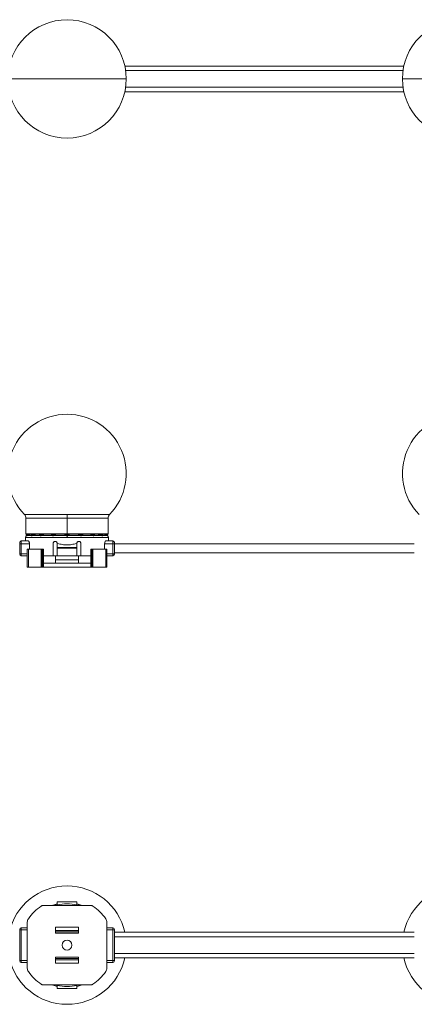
# Model space of a CAD drawing. Header units: millimetres. Extents: x -458 to 1924, y -69 to 431.
# Tile 18 of 49: x 90 to 290, y -69 to 430. Entities that reach past the tile are written whole.
import ezdxf

# ---------------------------------------------------------------- set-up
doc = ezdxf.new("R2010")
doc.units = ezdxf.units.MM

# ---------------------------------------------------------------- blocks, each defined once
blk = doc.blocks.new('Drawing View1')
at = {"color": 7, "linetype": 'Continuous', "lineweight": 18}
for p, q in [((340.71, 6.5), (199.29, 6.5)), ((170, 0), (140, 0)), ((170, 0), (200, 0)), ((199.7, 4.25), (340.3, 4.25)), ((370, 0), (340, 0)), ((199.7, -4.25), (340.3, -4.25)), ((199.29, -6.5), (340.71, -6.5))]:
    blk.add_line(p, q, dxfattribs=at)
for centre, start, end in [((170, 0), 0, 180), ((370, 0), 0, 180), ((170, 0), 270, 0), ((170, 0), 180, 270), ((370, 0), 180, 270)]:
    blk.add_arc(centre, 30, start, end, dxfattribs=at)
blk = doc.blocks.new('Drawing View2')
at = {"color": 7, "linetype": 'Continuous', "lineweight": 18}
for p, q in [((179.12, 1.74), (157.55, 1.74)), ((158.25, 0), (158.25, -7.95)), ((179.12, 0), (158.25, 0)), ((200.7, 1.74), (179.12, 1.74)), ((179.12, 0), (179.12, 1.74)), ((179.12, 0), (179.12, -7.95)), ((200, 0), (179.12, 0)), ((200, -7.95), (200, 0)), ((158.12, -9.92), (158.12, -11.62)), ((179.12, -9.92), (158.12, -9.92)), ((179.12, -7.95), (158.25, -7.95)), ((158.85, -8.15), (158.41, -8.89)), ((158.65, -8.89), (158.41, -8.89)), ((158.45, -8.15), (179.12, -8.15)), ((158.96, -8.89), (158.67, -9.01)), ((160.97, -8.89), (158.96, -8.89)), ((165.48, -8.89), (161.53, -8.89)), ((171.63, -8.89), (166.07, -8.89)), ((173.18, -8.15), (172.23, -8.71)), ((178.69, -8.89), (172.31, -8.89)), ((179.12, -7.95), (179.12, -8.15)), ((200, -7.95), (179.12, -7.95)), ((179.12, -8.15), (199.8, -8.15)), ((200.12, -9.92), (179.12, -9.92)), ((179.12, -8.77), (179.12, -9.02)), ((179.12, -9.92), (179.12, -9.02)), ((185.94, -8.89), (179.56, -8.89)), ((185.08, -8.15), (186.02, -8.71)), ((192.18, -8.89), (186.62, -8.89)), ((196.72, -8.89), (192.77, -8.89)), ((199.29, -8.89), (197.28, -8.89)), ((199.58, -9.01), (199.29, -8.89)), ((199.4, -8.15), (199.84, -8.89)), ((199.84, -8.89), (199.6, -8.89)), ((200.12, -11.62), (200.12, -9.92)), ((155.12, -13.12), (155.12, -12.42)), ((155.12, -13.12), (155.93, -13.12)), ((155.12, -18.12), (155.12, -13.12)), ((155.93, -13.12), (155.93, -11.62)), ((155.93, -11.62), (159.43, -11.62)), ((155.93, -18.12), (155.93, -13.12)), ((155.93, -13.12), (160.06, -13.12)), ((160.06, -15.87), (160.06, -13.12)), ((172.12, -12.87), (172.12, -19.12)), ((174.12, -12.87), (174.33, -12.87)), ((174.12, -14.87), (174.12, -12.87)), ((184.12, -14.87), (174.12, -14.87)), ((174.12, -15.37), (174.12, -14.87)), ((183.92, -12.87), (184.12, -12.87)), ((184.12, -12.87), (184.12, -14.87)), ((184.12, -15.37), (184.12, -14.87)), ((186.12, -19.12), (186.12, -12.87)), ((198.19, -15.87), (198.19, -13.12)), ((198.19, -13.12), (202.32, -13.12)), ((198.82, -11.62), (202.32, -11.62)), ((202.32, -11.62), (202.32, -13.12)), ((203.12, -13.12), (202.32, -13.12)), ((202.32, -13.12), (202.32, -18.12)), ((203.12, -12.42), (203.12, -13.12)), ((203.12, -13.12), (355.12, -13.12)), ((203.12, -13.12), (203.12, -18.12)), ((155.12, -18.12), (155.12, -18.32)), ((155.12, -18.12), (155.93, -18.12)), ((155.93, -19.12), (155.93, -18.12)), ((155.93, -18.12), (158.97, -18.12)), ((158.97, -19.12), (155.93, -19.12)), ((158.97, -15.87), (158.97, -24.87)), ((159.52, -15.87), (158.97, -15.87)), ((159.52, -15.87), (159.52, -24.87)), ((166.04, -15.87), (159.52, -15.87)), ((166.04, -15.87), (166.04, -24.87)), ((166.35, -15.87), (166.04, -15.87)), ((166.35, -15.87), (166.35, -24.87)), ((166.67, -15.87), (166.35, -15.87)), ((166.67, -15.87), (166.67, -22.87)), ((166.77, -19.12), (166.77, -22.87)), ((167.13, -15.87), (167.13, -22.87)), ((167.13, -19.12), (172.12, -19.12)), ((174.12, -19.12), (172.12, -19.12)), ((173.32, -21.17), (173.32, -19.12)), ((184.12, -15.37), (174.12, -15.37)), ((174.12, -19.12), (174.12, -15.37)), ((174.12, -19.12), (184.12, -19.12)), ((184.12, -15.37), (184.12, -19.12)), ((186.12, -19.12), (184.12, -19.12)), ((184.93, -21.17), (184.93, -19.12)), ((186.12, -19.12), (191.12, -19.12)), ((191.12, -15.87), (191.12, -22.87)), ((191.48, -19.12), (191.48, -22.87)), ((191.58, -15.87), (191.58, -22.87)), ((191.58, -15.87), (191.9, -15.87)), ((191.9, -15.87), (191.9, -24.87)), ((191.9, -15.87), (192.21, -15.87)), ((192.21, -15.87), (192.21, -24.87)), ((192.21, -15.87), (198.73, -15.87)), ((198.73, -15.87), (198.73, -24.87)), ((198.73, -15.87), (199.28, -15.87)), ((199.28, -15.87), (199.28, -24.87)), ((202.32, -18.12), (199.28, -18.12)), ((202.32, -19.12), (199.28, -19.12)), ((202.32, -18.12), (202.32, -19.12)), ((203.12, -18.12), (202.32, -18.12)), ((203.12, -17.62), (355.12, -17.62)), ((203.12, -18.12), (203.12, -18.32)), ((159.52, -24.87), (158.97, -24.87)), ((166.04, -24.87), (159.52, -24.87)), ((166.35, -24.87), (166.04, -24.87)), ((166.67, -24.87), (166.35, -24.87)), ((166.67, -22.87), (166.67, -24.87)), ((167.14, -22.87), (166.67, -22.87)), ((167.14, -24.87), (166.67, -24.87)), ((167.14, -22.87), (167.14, -24.87)), ((191.11, -22.87), (167.14, -22.87)), ((191.11, -24.87), (167.14, -24.87)), ((173.32, -21.17), (184.93, -21.17)), ((173.32, -22.87), (173.32, -21.17)), ((184.93, -22.87), (184.93, -21.17)), ((191.11, -22.87), (191.11, -24.87)), ((191.11, -22.87), (191.58, -22.87)), ((191.11, -24.87), (191.58, -24.87)), ((191.58, -22.87), (191.58, -24.87)), ((191.58, -24.87), (191.9, -24.87)), ((191.9, -24.87), (192.21, -24.87)), ((192.21, -24.87), (198.73, -24.87)), ((198.73, -24.87), (199.28, -24.87))]:
    blk.add_line(p, q, dxfattribs=at)
for centre, radius, start, end in [((179.12, 22.58), 30, 90, 224.009), ((179.12, 22.58), 30, 315.991, 90), ((379.13, 22.58), 30, 90, 224.009), ((155.75, 0), 2.5, 0, 44.009), ((202.5, 0), 2.5, 135.991, 180), ((160.12, -9.92), 2, 149.0362, 180), ((158.45, -7.95), 0.2, 180, 270), ((159.04, -9.16), 0.47, 100.9672, 144.8077), ((159.1, -9.24), 0.5, 109.1019, 153.0969), ((159.1, -9.22), 0.482, 109.3625, 154.2596), ((159.37, -9.11), 0.464, 111.8132, 151.3198), ((161.4, -9.24), 0.556, 101.6448, 140.4638), ((161.53, -9.22), 0.489, 111.492, 154.5199), ((161.55, -9.13), 0.399, 113.9413, 162.016), ((161.88, -9.02), 0.374, 116.4592, 160.1268), ((165.92, -9.26), 0.575, 104.4162, 140.4213), ((166.07, -9.21), 0.506, 114.2513, 153.2837), ((166.2, -8.92), 0.248, 134.0214, 187.8098), ((166.3, -8.86), 0.235, 136.7077, 188.1385), ((172.07, -9.21), 0.543, 110.8768, 144.3208), ((172.24, -9.18), 0.521, 122.0688, 155.3334), ((179.2, -9.17), 0.582, 126.5982, 151.6209), ((179.05, -9.17), 0.582, 28.3791, 53.4018), ((186.01, -9.18), 0.521, 24.6665, 57.9313), ((186.18, -9.21), 0.543, 35.6794, 69.1233), ((191.95, -8.86), 0.235, 351.8615, 43.2923), ((192.05, -8.92), 0.248, 352.1904, 45.9787), ((192.18, -9.21), 0.506, 26.7162, 65.7487), ((192.33, -9.26), 0.575, 39.5788, 75.5838), ((196.37, -9.02), 0.374, 19.8732, 63.5408), ((196.7, -9.13), 0.399, 17.9841, 66.0586), ((196.72, -9.22), 0.489, 25.4801, 68.508), ((196.85, -9.24), 0.556, 39.5362, 78.3552), ((198.88, -9.11), 0.464, 28.6802, 68.1868), ((199.21, -9.16), 0.47, 35.1923, 79.0329), ((199.15, -9.22), 0.482, 25.7404, 70.6374), ((199.15, -9.24), 0.5, 26.9031, 70.898), ((199.8, -7.95), 0.2, 270, 0), ((198.12, -9.92), 2, 0, 30.9638), ((155.93, -12.42), 0.8, 90, 180), ((202.32, -12.42), 0.8, 0, 90), ((155.93, -18.32), 0.8, 180, 270), ((202.32, -18.32), 0.8, 270, 0)]:
    blk.add_arc(centre, radius, start, end, dxfattribs=at)
for points, knots in [([(158.65, -9.01), (158.64, -9), (158.63, -8.98), (158.65, -8.92), (158.65, -8.89)], [0, 0, 0, 0, 0.5520112, 1, 1, 1, 1]), ([(158.65, -8.89), (158.68, -8.8), (158.75, -8.61), (158.91, -8.31), (158.99, -8.15)], [0, 0, 0, 0, 0.468096, 1, 1, 1, 1]), ([(158.67, -9.01), (158.66, -9.01), (158.66, -9.02), (158.65, -9.02), (158.65, -9.01)], [0, 0, 0, 0, 0.560051, 1, 1, 1, 1]), ([(159.84, -8.15), (159.75, -8.25), (159.5, -8.53), (159.16, -8.67), (158.93, -8.77)], [0, 0, 0, 0, 0.348264, 1, 1, 1, 1]), ([(158.93, -8.77), (158.93, -8.76), (158.92, -8.75), (158.94, -8.72), (158.95, -8.7)], [0, 0, 0, 0, 0.543645, 1, 1, 1, 1]), ([(158.94, -8.77), (158.94, -8.77), (158.94, -8.77), (158.93, -8.77), (158.93, -8.77)], [0, 0, 0, 0, 0.560002, 1, 1, 1, 1]), ([(159.84, -8.15), (159.76, -8.24), (159.52, -8.52), (159.17, -8.67), (158.94, -8.77)], [0, 0, 0, 0, 0.322153, 1, 1, 1, 1]), ([(159.19, -8.68), (159.14, -8.7), (159.05, -8.73), (158.98, -8.76), (158.94, -8.77)], [0, 0, 0, 0, 0.534048, 1, 1, 1, 1]), ([(158.95, -8.7), (158.97, -8.66), (159.01, -8.58), (159.12, -8.4), (159.21, -8.24), (159.27, -8.15)], [0, 0, 0, 0, 0.282717, 0.578892, 1, 1, 1, 1]), ([(160.33, -8.15), (160.24, -8.22), (160.01, -8.41), (159.68, -8.59), (159.3, -8.77), (159.08, -8.85), (158.96, -8.89)], [0, 0, 0, 0, 0.139887, 0.360724, 0.634704, 1, 1, 1, 1]), ([(160.25, -8.15), (160.19, -8.19), (159.71, -8.55), (159.43, -8.62), (159.19, -8.68)], [0, 0, 0, 0, 0.1226787, 1, 1, 1, 1]), ([(160.97, -8.89), (160.95, -8.84), (160.91, -8.72), (160.93, -8.46), (160.99, -8.25), (161.02, -8.15)], [0, 0, 0, 0, 0.306278, 0.66202, 1, 1, 1, 1]), ([(161.08, -9.01), (161.06, -9), (161, -8.98), (160.98, -8.92), (160.97, -8.89)], [0, 0, 0, 0, 0.530896, 1, 1, 1, 1]), ([(161.17, -9.01), (161.16, -9.01), (161.12, -9.02), (161.1, -9.01), (161.08, -9.01)], [0, 0, 0, 0, 0.560194, 1, 1, 1, 1]), ([(161.53, -8.89), (161.46, -8.91), (161.34, -8.95), (161.23, -8.99), (161.17, -9.01)], [0, 0, 0, 0, 0.555292, 1, 1, 1, 1]), ([(161.29, -8.7), (161.28, -8.66), (161.28, -8.58), (161.31, -8.4), (161.37, -8.24), (161.4, -8.15)], [0, 0, 0, 0, 0.282619, 0.578744, 1, 1, 1, 1]), ([(161.35, -8.77), (161.33, -8.76), (161.3, -8.75), (161.29, -8.72), (161.29, -8.7)], [0, 0, 0, 0, 0.5231365, 1, 1, 1, 1]), ([(162.15, -8.15), (162.13, -8.18), (162.04, -8.32), (161.78, -8.55), (161.51, -8.68), (161.35, -8.77)], [0, 0, 0, 0, 0.115872, 0.449721, 1, 1, 1, 1]), ([(161.39, -8.76), (161.38, -8.77), (161.37, -8.77), (161.35, -8.77), (161.35, -8.77)], [0, 0, 0, 0, 0.560007, 1, 1, 1, 1]), ([(162.19, -8.15), (162.16, -8.18), (162.07, -8.31), (161.82, -8.55), (161.55, -8.68), (161.39, -8.76)], [0, 0, 0, 0, 0.113271, 0.448095, 1, 1, 1, 1]), ([(161.72, -8.68), (161.66, -8.7), (161.54, -8.73), (161.44, -8.75), (161.39, -8.76)], [0, 0, 0, 0, 0.554562, 1, 1, 1, 1]), ([(163.41, -8.15), (163.38, -8.18), (163.17, -8.35), (162.76, -8.5), (162.16, -8.73), (161.76, -8.83), (161.53, -8.89)], [0, 0, 0, 0, 0.048891, 0.310078, 0.599133, 1, 1, 1, 1]), ([(163.26, -8.15), (163.23, -8.16), (162.66, -8.49), (162.18, -8.59), (161.72, -8.68)], [0, 0, 0, 0, 0.044719, 1, 1, 1, 1]), ([(165.48, -8.89), (165.42, -8.84), (165.31, -8.72), (165.23, -8.46), (165.23, -8.25), (165.23, -8.15)], [0, 0, 0, 0, 0.303764, 0.654764, 1, 1, 1, 1]), ([(165.61, -8.99), (165.58, -8.97), (165.53, -8.95), (165.49, -8.91), (165.48, -8.89)], [0, 0, 0, 0, 0.579744, 1, 1, 1, 1]), ([(165.95, -8.95), (165.89, -8.97), (165.8, -9.01), (165.69, -9.01), (165.64, -9), (165.61, -8.99)], [0, 0, 0, 0, 0.4821932, 0.7402634, 1, 1, 1, 1]), ([(165.78, -8.7), (165.75, -8.66), (165.7, -8.58), (165.65, -8.4), (165.66, -8.24), (165.67, -8.15)], [0, 0, 0, 0, 0.2826116, 0.5787268, 1, 1, 1, 1]), ([(165.86, -8.75), (165.84, -8.75), (165.81, -8.73), (165.79, -8.71), (165.78, -8.7)], [0, 0, 0, 0, 0.574767, 1, 1, 1, 1]), ([(166.46, -8.15), (166.45, -8.18), (166.39, -8.3), (166.2, -8.53), (165.99, -8.67), (165.86, -8.75)], [0, 0, 0, 0, 0.0905255, 0.4283247, 1, 1, 1, 1]), ([(166.02, -8.74), (165.99, -8.75), (165.93, -8.77), (165.88, -8.76), (165.86, -8.75)], [0, 0, 0, 0, 0.5416872, 1, 1, 1, 1]), ([(166.07, -8.89), (166.04, -8.9), (166.01, -8.92), (165.97, -8.94), (165.95, -8.95)], [0, 0, 0, 0, 0.5583762, 1, 1, 1, 1]), ([(166.59, -8.15), (166.58, -8.17), (166.52, -8.29), (166.34, -8.51), (166.14, -8.65), (166.02, -8.74)], [0, 0, 0, 0, 0.071997, 0.416313, 1, 1, 1, 1]), ([(166.13, -8.7), (166.11, -8.7), (166.07, -8.72), (166.04, -8.73), (166.02, -8.74)], [0, 0, 0, 0, 0.557314, 1, 1, 1, 1]), ([(167.5, -8.15), (167.32, -8.27), (166.86, -8.58), (166.37, -8.77), (166.07, -8.89)], [0, 0, 0, 0, 0.37174, 1, 1, 1, 1]), ([(167.26, -8.15), (167.16, -8.21), (166.79, -8.44), (166.41, -8.59), (166.13, -8.7)], [0, 0, 0, 0, 0.255256, 1, 1, 1, 1]), ([(171.63, -8.89), (171.51, -8.8), (171.25, -8.61), (171.16, -8.31), (171.11, -8.15)], [0, 0, 0, 0, 0.465818, 1, 1, 1, 1]), ([(171.88, -8.7), (171.83, -8.66), (171.73, -8.58), (171.62, -8.4), (171.58, -8.24), (171.56, -8.15)], [0, 0, 0, 0, 0.282713, 0.578886, 1, 1, 1, 1]), ([(171.76, -8.97), (171.74, -8.95), (171.69, -8.93), (171.65, -8.9), (171.63, -8.89)], [0, 0, 0, 0, 0.55931, 1, 1, 1, 1]), ([(172.31, -8.89), (172.26, -8.92), (172.17, -8.97), (172.02, -9), (171.88, -9), (171.8, -8.98), (171.76, -8.97)], [0, 0, 0, 0, 0.273675, 0.544486, 0.766897, 1, 1, 1, 1]), ([(171.96, -8.74), (171.95, -8.74), (171.92, -8.72), (171.89, -8.71), (171.88, -8.7)], [0, 0, 0, 0, 0.555851, 1, 1, 1, 1]), ([(172.29, -8.15), (172.27, -8.22), (172.19, -8.5), (172.06, -8.64), (171.96, -8.74)], [0, 0, 0, 0, 0.273504, 1, 1, 1, 1]), ([(172.23, -8.71), (172.2, -8.72), (172.16, -8.74), (172.09, -8.76), (172.02, -8.76), (171.98, -8.75), (171.96, -8.74)], [0, 0, 0, 0, 0.255573, 0.503234, 0.749597, 1, 1, 1, 1]), ([(172.5, -8.15), (172.48, -8.22), (172.41, -8.47), (172.3, -8.61), (172.23, -8.71)], [0, 0, 0, 0, 0.257868, 1, 1, 1, 1]), ([(172.31, -8.89), (172.29, -8.84), (172.24, -8.76), (172.23, -8.73), (172.23, -8.71)], [0, 0, 0, 0, 0.5592992, 1, 1, 1, 1]), ([(173.52, -8.15), (173.34, -8.29), (172.97, -8.58), (172.53, -8.78), (172.31, -8.89)], [0, 0, 0, 0, 0.482432, 1, 1, 1, 1]), ([(177.96, -8.15), (177.97, -8.18), (178.02, -8.29), (178.17, -8.5), (178.39, -8.73), (178.6, -8.84), (178.69, -8.89)], [0, 0, 0, 0, 0.087551, 0.374618, 0.728459, 1, 1, 1, 1]), ([(178.37, -8.15), (178.41, -8.24), (178.49, -8.4), (178.66, -8.58), (178.79, -8.66), (178.85, -8.7)], [0, 0, 0, 0, 0.4214293, 0.7175146, 1, 1, 1, 1]), ([(178.69, -8.89), (178.76, -8.93), (178.9, -9), (179.05, -9.01), (179.12, -9.02)], [0, 0, 0, 0, 0.54913, 1, 1, 1, 1]), ([(178.85, -8.7), (178.9, -8.72), (178.98, -8.76), (179.08, -8.77), (179.12, -8.77)], [0, 0, 0, 0, 0.511372, 1, 1, 1, 1]), ([(179.12, -8.77), (179.16, -8.77), (179.22, -8.76), (179.31, -8.74), (179.36, -8.72), (179.4, -8.7)], [0, 0, 0, 0, 0.325553, 0.611247, 1, 1, 1, 1]), ([(179.12, -9.02), (179.18, -9.01), (179.27, -9.01), (179.42, -8.96), (179.51, -8.92), (179.56, -8.89)], [0, 0, 0, 0, 0.3329763, 0.6197469, 1, 1, 1, 1]), ([(179.4, -8.7), (179.46, -8.66), (179.59, -8.58), (179.76, -8.4), (179.84, -8.24), (179.88, -8.15)], [0, 0, 0, 0, 0.282689, 0.578819, 1, 1, 1, 1]), ([(179.56, -8.89), (179.67, -8.83), (179.89, -8.71), (180.14, -8.45), (180.24, -8.24), (180.28, -8.15)], [0, 0, 0, 0, 0.327806, 0.696077, 1, 1, 1, 1]), ([(184.74, -8.15), (184.89, -8.28), (185.26, -8.57), (185.69, -8.77), (185.94, -8.89)], [0, 0, 0, 0, 0.428836, 1, 1, 1, 1]), ([(186.02, -8.71), (185.95, -8.61), (185.84, -8.47), (185.77, -8.22), (185.75, -8.15)], [0, 0, 0, 0, 0.741883, 1, 1, 1, 1]), ([(186.02, -8.71), (186.02, -8.73), (186, -8.77), (185.96, -8.85), (185.94, -8.89)], [0, 0, 0, 0, 0.5592821, 1, 1, 1, 1]), ([(185.94, -8.89), (185.99, -8.92), (186.08, -8.97), (186.23, -9), (186.37, -9), (186.45, -8.98), (186.49, -8.97)], [0, 0, 0, 0, 0.273593, 0.542673, 0.764584, 1, 1, 1, 1]), ([(186.29, -8.74), (186.19, -8.64), (186.06, -8.5), (185.98, -8.23), (185.96, -8.15)], [0, 0, 0, 0, 0.706167, 1, 1, 1, 1]), ([(186.02, -8.71), (186.05, -8.72), (186.09, -8.74), (186.16, -8.76), (186.23, -8.76), (186.27, -8.75), (186.29, -8.74)], [0, 0, 0, 0, 0.255568, 0.50322, 0.749583, 1, 1, 1, 1]), ([(186.29, -8.74), (186.3, -8.74), (186.33, -8.72), (186.36, -8.71), (186.37, -8.7)], [0, 0, 0, 0, 0.555849, 1, 1, 1, 1]), ([(186.37, -8.7), (186.42, -8.66), (186.52, -8.58), (186.63, -8.4), (186.67, -8.24), (186.69, -8.15)], [0, 0, 0, 0, 0.282687, 0.578817, 1, 1, 1, 1]), ([(186.49, -8.97), (186.51, -8.95), (186.56, -8.93), (186.6, -8.9), (186.62, -8.89)], [0, 0, 0, 0, 0.55931, 1, 1, 1, 1]), ([(186.62, -8.89), (186.7, -8.83), (186.89, -8.71), (187.06, -8.45), (187.11, -8.24), (187.13, -8.15)], [0, 0, 0, 0, 0.327092, 0.694522, 1, 1, 1, 1]), ([(190.75, -8.15), (190.93, -8.27), (191.39, -8.58), (191.88, -8.77), (192.18, -8.89)], [0, 0, 0, 0, 0.371826, 1, 1, 1, 1]), ([(190.99, -8.15), (191.09, -8.21), (191.46, -8.44), (191.84, -8.59), (192.12, -8.7)], [0, 0, 0, 0, 0.25535, 1, 1, 1, 1]), ([(192.23, -8.74), (192.16, -8.7), (192.01, -8.6), (191.82, -8.4), (191.71, -8.22), (191.66, -8.15)], [0, 0, 0, 0, 0.292039, 0.713628, 1, 1, 1, 1]), ([(192.39, -8.75), (192.32, -8.72), (192.16, -8.62), (191.96, -8.41), (191.82, -8.24), (191.78, -8.15), (191.78, -8.15)], [0, 0, 0, 0, 0.28583, 0.698372, 0.989823, 1, 1, 1, 1]), ([(192.12, -8.7), (192.14, -8.7), (192.18, -8.72), (192.21, -8.73), (192.23, -8.74)], [0, 0, 0, 0, 0.557314, 1, 1, 1, 1]), ([(192.18, -8.89), (192.21, -8.9), (192.24, -8.92), (192.28, -8.94), (192.3, -8.95)], [0, 0, 0, 0, 0.558376, 1, 1, 1, 1]), ([(192.23, -8.74), (192.24, -8.74), (192.27, -8.76), (192.32, -8.76), (192.36, -8.76), (192.38, -8.76), (192.39, -8.75)], [0, 0, 0, 0, 0.252688, 0.501352, 0.749494, 1, 1, 1, 1]), ([(192.3, -8.95), (192.36, -8.97), (192.45, -9.01), (192.56, -9.01), (192.61, -9), (192.64, -8.99)], [0, 0, 0, 0, 0.483067, 0.740048, 1, 1, 1, 1]), ([(192.39, -8.75), (192.41, -8.75), (192.44, -8.73), (192.46, -8.71), (192.47, -8.7)], [0, 0, 0, 0, 0.549544, 1, 1, 1, 1]), ([(192.47, -8.7), (192.5, -8.66), (192.55, -8.58), (192.6, -8.4), (192.59, -8.24), (192.58, -8.15)], [0, 0, 0, 0, 0.282686, 0.578816, 1, 1, 1, 1]), ([(192.64, -8.99), (192.66, -8.97), (192.72, -8.95), (192.75, -8.91), (192.77, -8.89)], [0, 0, 0, 0, 0.554606, 1, 1, 1, 1]), ([(192.77, -8.89), (192.83, -8.83), (192.95, -8.71), (193.03, -8.45), (193.02, -8.24), (193.02, -8.15)], [0, 0, 0, 0, 0.32691, 0.694118, 1, 1, 1, 1]), ([(194.82, -8.15), (194.91, -8.21), (195.18, -8.38), (195.85, -8.65), (196.36, -8.79), (196.72, -8.89)], [0, 0, 0, 0, 0.128653, 0.385736, 1, 1, 1, 1]), ([(195, -8.15), (195.03, -8.17), (195.61, -8.53), (196.08, -8.61), (196.53, -8.68)], [0, 0, 0, 0, 0.044443, 1, 1, 1, 1]), ([(196.86, -8.76), (196.65, -8.66), (196.36, -8.52), (196.14, -8.24), (196.07, -8.15)], [0, 0, 0, 0, 0.681942, 1, 1, 1, 1]), ([(196.9, -8.77), (196.81, -8.72), (196.58, -8.62), (196.3, -8.41), (196.16, -8.22), (196.1, -8.15)], [0, 0, 0, 0, 0.31705, 0.750332, 1, 1, 1, 1]), ([(196.53, -8.68), (196.59, -8.7), (196.71, -8.73), (196.81, -8.75), (196.86, -8.76)], [0, 0, 0, 0, 0.554562, 1, 1, 1, 1]), ([(196.72, -8.89), (196.79, -8.91), (196.91, -8.95), (197.02, -8.99), (197.08, -9.01)], [0, 0, 0, 0, 0.555292, 1, 1, 1, 1]), ([(196.96, -8.7), (196.97, -8.66), (196.97, -8.58), (196.94, -8.4), (196.88, -8.24), (196.85, -8.15)], [0, 0, 0, 0, 0.282683, 0.57893, 1, 1, 1, 1]), ([(196.86, -8.76), (196.87, -8.77), (196.88, -8.77), (196.9, -8.77), (196.9, -8.77)], [0, 0, 0, 0, 0.560007, 1, 1, 1, 1]), ([(196.9, -8.77), (196.92, -8.76), (196.95, -8.75), (196.96, -8.71), (196.96, -8.7)], [0, 0, 0, 0, 0.552472, 1, 1, 1, 1]), ([(197.08, -9.01), (197.09, -9.01), (197.13, -9.02), (197.15, -9.01), (197.17, -9.01)], [0, 0, 0, 0, 0.560194, 1, 1, 1, 1]), ([(197.17, -9.01), (197.19, -9), (197.25, -8.98), (197.27, -8.92), (197.28, -8.89)], [0, 0, 0, 0, 0.5601162, 1, 1, 1, 1]), ([(197.28, -8.89), (197.32, -8.75), (197.37, -8.55), (197.25, -8.24), (197.21, -8.15)], [0, 0, 0, 0, 0.73013, 1, 1, 1, 1]), ([(199.29, -8.89), (199.16, -8.84), (198.92, -8.76), (198.46, -8.54), (198.12, -8.34), (197.94, -8.16), (197.92, -8.15)], [0, 0, 0, 0, 0.399487, 0.712863, 0.983883, 1, 1, 1, 1]), ([(199.06, -8.68), (198.8, -8.64), (198.53, -8.59), (198.02, -8.17), (198, -8.15)], [0, 0, 0, 0, 0.956086, 1, 1, 1, 1]), ([(199.31, -8.77), (199.21, -8.73), (198.97, -8.63), (198.65, -8.43), (198.48, -8.23), (198.41, -8.15)], [0, 0, 0, 0, 0.288519, 0.718464, 1, 1, 1, 1]), ([(199.32, -8.77), (199.22, -8.73), (198.97, -8.63), (198.65, -8.43), (198.48, -8.23), (198.41, -8.15)], [0, 0, 0, 0, 0.288338, 0.717896, 1, 1, 1, 1]), ([(198.98, -8.15), (199.04, -8.24), (199.13, -8.4), (199.24, -8.58), (199.28, -8.66), (199.3, -8.7)], [0, 0, 0, 0, 0.421045, 0.717302, 1, 1, 1, 1]), ([(199.31, -8.77), (199.27, -8.75), (199.19, -8.73), (199.1, -8.7), (199.06, -8.68)], [0, 0, 0, 0, 0.542941, 1, 1, 1, 1]), ([(199.26, -8.15), (199.34, -8.31), (199.5, -8.61), (199.57, -8.8), (199.6, -8.89)], [0, 0, 0, 0, 0.528095, 1, 1, 1, 1]), ([(199.3, -8.7), (199.31, -8.72), (199.33, -8.75), (199.32, -8.76), (199.32, -8.77)], [0, 0, 0, 0, 0.510723, 1, 1, 1, 1]), ([(199.32, -8.77), (199.32, -8.77), (199.31, -8.77), (199.31, -8.77), (199.31, -8.77)], [0, 0, 0, 0, 0.55978, 1, 1, 1, 1]), ([(199.6, -9.01), (199.6, -9.02), (199.59, -9.02), (199.59, -9.01), (199.58, -9.01)], [0, 0, 0, 0, 0.559761, 1, 1, 1, 1]), ([(199.6, -8.89), (199.61, -8.93), (199.62, -8.99), (199.61, -9.01), (199.6, -9.01)], [0, 0, 0, 0, 0.572072, 1, 1, 1, 1]), ([(160.06, -13.12), (160.05, -12.96), (160.04, -12.64), (159.93, -12.22), (159.79, -11.88), (159.61, -11.66), (159.49, -11.63), (159.43, -11.62)], [0, 0, 0, 0, 0.192981, 0.385659, 0.586478, 0.804523, 1, 1, 1, 1]), ([(174.12, -12.87), (174.11, -12.76), (174.09, -12.54), (173.93, -12.24), (173.69, -12.02), (173.38, -11.88), (173.03, -11.85), (172.69, -11.94), (172.4, -12.14), (172.2, -12.43), (172.13, -12.69), (172.13, -12.84), (172.12, -12.87)], [0, 0, 0, 0, 0.102692, 0.205345, 0.309125, 0.415784, 0.526123, 0.639705, 0.754182, 0.86573, 0.971495, 1, 1, 1, 1]), ([(179.12, -13.63), (178.33, -13.6), (176.68, -13.53), (175.13, -13.09), (174.33, -12.87)], [0, 0, 0, 0, 0.486988, 1, 1, 1, 1]), ([(183.92, -12.87), (183.12, -13.09), (181.57, -13.53), (179.92, -13.6), (179.12, -13.63)], [0, 0, 0, 0, 0.513031, 1, 1, 1, 1]), ([(186.12, -12.87), (186.11, -12.76), (186.09, -12.54), (185.94, -12.25), (185.7, -12.03), (185.39, -11.88), (185.04, -11.85), (184.7, -11.94), (184.41, -12.14), (184.21, -12.43), (184.13, -12.68), (184.13, -12.83), (184.12, -12.87)], [0, 0, 0, 0, 0.100795, 0.201493, 0.304873, 0.413747, 0.527057, 0.641563, 0.753853, 0.862272, 0.967136, 1, 1, 1, 1]), ([(198.82, -11.62), (198.75, -11.63), (198.61, -11.67), (198.41, -11.96), (198.26, -12.39), (198.2, -12.8), (198.19, -13.05), (198.19, -13.12)], [0, 0, 0, 0, 0.23522, 0.470544, 0.700974, 0.913889, 1, 1, 1, 1]), ([(167.13, -15.87), (167.1, -15.87), (167.06, -15.87), (166.9, -15.87), (166.8, -15.87), (166.78, -15.87)], [0, 0, 0, 0, 0.450672, 0.900903, 1, 1, 1, 1]), ([(191.12, -15.87), (191.15, -15.87), (191.19, -15.87), (191.35, -15.87), (191.45, -15.87), (191.47, -15.87)], [0, 0, 0, 0, 0.450672, 0.900903, 1, 1, 1, 1])]:
    blk.add_open_spline(points, degree=3, knots=knots, dxfattribs=at)
blk = doc.blocks.new('Drawing View3')
at = {"color": 7, "linetype": 'Continuous', "lineweight": 18}
for p, q in [((241.27, 26.66), (217.3, 26.66)), ((234.29, 28.4), (224.29, 28.4)), ((224.29, 28.4), (224.29, 26.9)), ((224.29, 26.66), (224.29, 26.9)), ((234.29, 26.9), (234.29, 28.4)), ((234.29, 26.66), (234.29, 26.9)), ((206.09, 14.3), (206.09, 15.3)), ((206.09, 15.3), (209.13, 15.3)), ((209.13, -5.13), (209.13, 18.13)), ((235.09, 15.63), (223.49, 15.63)), ((223.49, 12.53), (223.49, 15.63)), ((235.09, 12.53), (235.09, 15.63)), ((249.44, -5.13), (249.44, 18.13)), ((252.49, 15.3), (249.44, 15.3)), ((252.49, 15.3), (252.49, 14.3)), ((205.29, 14.5), (205.29, 14.3)), ((205.29, 14.3), (206.09, 14.3)), ((205.29, 14.3), (205.29, -1.3)), ((206.09, -1.3), (206.09, 14.3)), ((209.13, 14.3), (206.09, 14.3)), ((223.49, 13.94), (235.09, 13.94)), ((223.49, 13.31), (235.09, 13.31)), ((223.49, 12.53), (235.09, 12.53)), ((252.49, 14.3), (249.44, 14.3)), ((253.29, 14.3), (252.49, 14.3)), ((252.49, 14.3), (252.49, -1.3)), ((253.29, 14.5), (253.29, 14.3)), ((253.29, 14.3), (253.29, -1.3)), ((405.29, 13), (253.29, 13)), ((253.29, 10.75), (405.29, 10.75)), ((223.49, 0.47), (235.09, 0.47)), ((223.49, 0.47), (223.49, -2.63)), ((235.09, 0.47), (235.09, -2.63)), ((253.29, 2.25), (405.29, 2.25)), ((205.29, -1.3), (205.29, -1.5)), ((205.29, -1.3), (206.09, -1.3)), ((206.09, -2.3), (206.09, -1.3)), ((206.09, -1.3), (209.13, -1.3)), ((206.09, -2.3), (209.13, -2.3)), ((223.49, -0.31), (235.09, -0.31)), ((223.49, -0.94), (235.09, -0.94)), ((235.09, -2.63), (223.49, -2.63)), ((252.49, -1.3), (249.44, -1.3)), ((252.49, -2.3), (249.44, -2.3)), ((252.49, -1.3), (252.49, -2.3)), ((253.29, -1.3), (252.49, -1.3)), ((253.29, 0), (405.29, 0)), ((253.29, -1.3), (253.29, -1.5)), ((241.27, -13.66), (217.3, -13.66)), ((224.29, -13.66), (224.29, -13.9)), ((224.29, -13.9), (224.29, -15.4)), ((234.29, -13.66), (234.29, -13.9)), ((234.29, -15.4), (234.29, -13.9)), ((224.29, -15.4), (234.29, -15.4))]:
    blk.add_line(p, q, dxfattribs=at)
at = {"color": 7, "linetype": 'Continuous', "lineweight": 18, "flags": 128}
for points in [[(224.29, 27.49), (223.7, 27.34), (221.59, 26.66)], [(236.99, 26.66), (234.87, 27.34), (234.29, 27.49)], [(221.59, -13.66), (223.7, -14.34), (224.29, -14.49)], [(234.29, -14.49), (234.87, -14.34), (236.99, -13.66)]]:
    blk.add_lwpolyline(points, dxfattribs=at)
at = {"color": 7, "linetype": 'Continuous', "lineweight": 18}
blk.add_circle((229.29, 6.5), 2.5, dxfattribs=at)
for centre, radius, start, end in [((229.29, 6.5), 30, 12.5133, 167.4867), ((429.29, 6.5), 30, 12.5133, 167.4867), ((229.29, 6.5), 23.76, 123.4328, 145.6131), ((217.3, 24.66), 2, 113.316, 123.4328), ((217.3, 24.66), 2, 103.6637, 113.3216), ((217.3, 24.65), 2, 90.0095, 103.6601), ((229.29, 6.5), 21, 76.2259, 103.7741), ((241.27, 24.65), 2, 76.3399, 89.9905), ((241.28, 24.66), 2, 66.6784, 76.3363), ((241.27, 24.66), 2, 56.5672, 66.684), ((229.29, 6.5), 23.76, 34.3869, 56.5672), ((206.09, 14.5), 0.8, 90, 180), ((212.29, 18.13), 3.16, 145.6131, 180), ((246.29, 18.13), 3.16, 360, 34.3869), ((252.49, 14.5), 0.8, 0, 90), ((229.29, 6.5), 30, 192.5133, 347.4867), ((429.29, 6.5), 30, 192.5133, 347.4867), ((206.09, -1.5), 0.8, 180, 270), ((252.49, -1.5), 0.8, 270, 0), ((212.29, -5.13), 3.16, 180, 214.3869), ((229.29, 6.5), 23.76, 214.3869, 236.5672), ((229.29, 6.5), 23.76, 303.4328, 325.6131), ((246.29, -5.13), 3.16, 325.6131, 0), ((217.3, -11.66), 2, 236.5672, 246.684), ((217.3, -11.66), 2, 246.6784, 256.3363), ((217.3, -11.65), 2, 256.3399, 269.9905), ((229.29, 6.5), 21, 256.2259, 283.7741), ((241.27, -11.65), 2, 270.0095, 283.6601), ((241.28, -11.66), 2, 283.6637, 293.3216), ((241.27, -11.66), 2, 293.316, 303.4328)]:
    blk.add_arc(centre, radius, start, end, dxfattribs=at)
for points, knots in [([(224.29, 26.9), (224.28, 26.89), (224.26, 26.89), (224.09, 26.85), (223.85, 26.78), (223.6, 26.72), (223.45, 26.67), (223.4, 26.66)], [0, 0, 0, 0, 0.222547, 0.445009, 0.669912, 0.901057, 1, 1, 1, 1]), ([(235.18, 26.66), (235.07, 26.69), (234.85, 26.75), (234.57, 26.83), (234.37, 26.88), (234.29, 26.89), (234.29, 26.9), (234.29, 26.9)], [0, 0, 0, 0, 0.22399, 0.467096, 0.701821, 0.928849, 1, 1, 1, 1]), ([(224.29, -13.9), (224.28, -13.89), (224.27, -13.89), (224.15, -13.86), (223.94, -13.81), (223.67, -13.74), (223.48, -13.68), (223.4, -13.66)], [0, 0, 0, 0, 0.15191, 0.373081, 0.596467, 0.825205, 1, 1, 1, 1]), ([(235.17, -13.66), (235.1, -13.68), (234.92, -13.73), (234.65, -13.8), (234.42, -13.86), (234.3, -13.89), (234.29, -13.9), (234.29, -13.9)], [0, 0, 0, 0, 0.1488726, 0.3944005, 0.6321014, 0.8615486, 1, 1, 1, 1])]:
    blk.add_open_spline(points, degree=3, knots=knots, dxfattribs=at)

msp = doc.modelspace()

# ---------------------------------------------------------------- block references
at = {"color": 7, "linetype": 'Continuous', "lineweight": 18}
for name, p in [('Drawing View1', (-56.29, 400.14)), ('Drawing View2', (-65.42, 177.47)), ('Drawing View3', (-115.58, -45.61))]:
    msp.add_blockref(name, p, dxfattribs=at)

doc.saveas('drawing.dxf')
